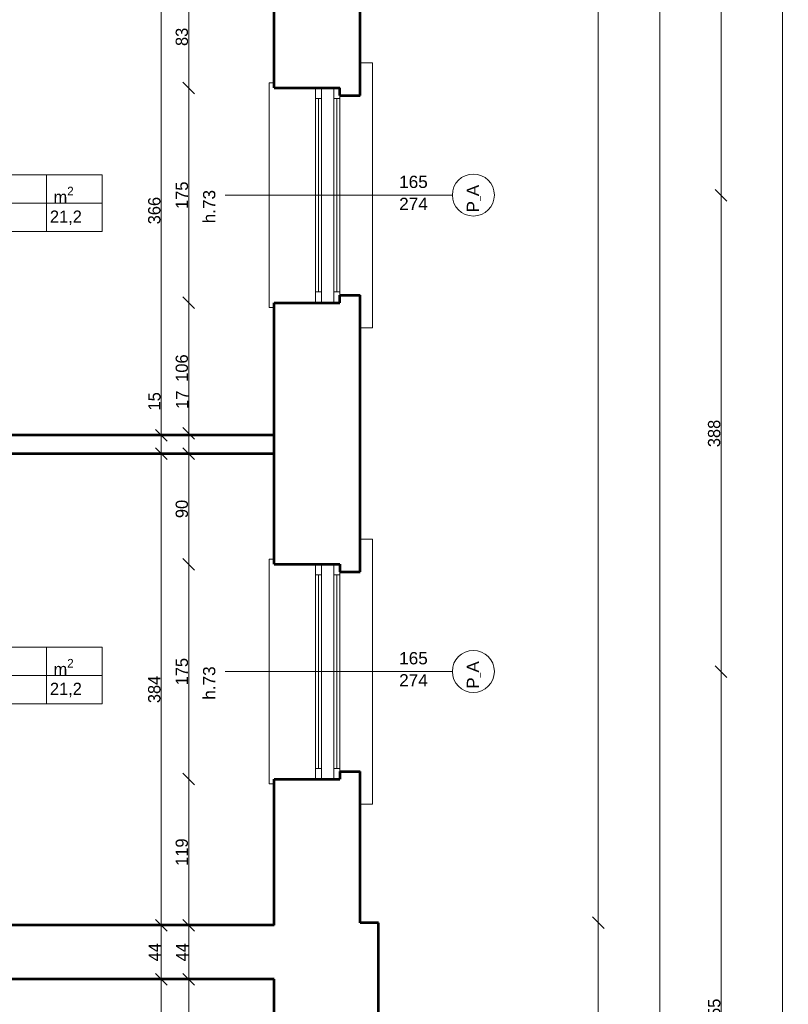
# Model space of a CAD drawing. Header units: inches. Extents: x -21887 to 84279, y -131485 to 67836.
# Tile 242 of 256: x 71628 to 77887, y 38926 to 46946. Entities that reach past the tile are written whole.
import ezdxf

# ---------------------------------------------------------------- set-up
doc = ezdxf.new("R2010")
doc.units = ezdxf.units.IN
doc.header["$MEASUREMENT"] = 0
doc.layers.get('0').update_dxf_attribs({"lineweight": 13})
doc.layers.get('Defpoints').update_dxf_attribs({"lineweight": 13})
for name, color, linetype, lineweight in [('AI_MURY', 7, 'Continuous', 53), ('Dimensioning', 7, 'Continuous', 13), ('DRZWI', 7, 'Continuous', 13), ('dzialowki', 7, 'Continuous', 53), ('OPISY TABELKI', 7, 'Continuous', 13)]:
    doc.layers.add(name, color=color, linetype=linetype, lineweight=lineweight)
doc.styles.add('GENERATED_STYLE_7', font='txt')
doc.styles.add('GENERATED_STYLE_9', font='txt')
doc.styles.add('Style-Courier New', font='txt')
doc.dimstyles.new('Dimstyle_4', dxfattribs={"dimtxt": 100, "dimasz": 95, "dimexe": 0, "dimexo": 0, "dimgap": 0.09, "dimtad": 1, "dimdec": 0, "dimlfac": 0.1, "dimzin": 0, "dimdsep": 46, "dimlunit": 5, "dimtxsty": 'GENERATED_STYLE_7', "dimblk": 'ARROWHEAD_6', "dimcen": 0.09, "dimclrd": 161, "dimclre": 161, "dimclrt": 7, "dimadec": 0, "dimazin": 0, "dimtfac": 1, "dimtdec": 0, "dimtmove": 0, "dimatfit": 3, "dimfxl": 0, "dimtolj": 1, "dimtzin": 0, "dimarcsym": 0})

# ---------------------------------------------------------------- blocks, each defined once
blk = doc.blocks.new('ARROWHEAD_6')
at = {"color": 0, "linetype": 'Continuous'}
for p, q in [((0, 0), (-1, 0)), ((-0.5, -0.5), (0.5, 0.5))]:
    blk.add_line(p, q, dxfattribs=at)
blk = doc.blocks.new('*U138')
at = {"layer": 'Defpoints', "color": 0, "linetype": 'Continuous'}
for p in [(72780.3, 39130.7), (72780.3, 39130.7), (72780.3, 33430.7)]:
    blk.add_point(p, dxfattribs=at)
at = {"layer": 'Dimensioning', "color": 161, "linetype": 'Continuous', "lineweight": -2}
blk.add_line((72780.3, 33525.7), (72780.3, 39035.7), dxfattribs=at)
at = {"layer": 'Dimensioning', "color": 161, "linetype": 'Continuous', "lineweight": -2, "xscale": 95, "yscale": 95, "zscale": 95}
for p, rotation in [((72780.3, 39130.7), 90), ((72780.3, 33430.7), 270)]:
    blk.add_blockref('ARROWHEAD_6', p, dxfattribs=dict(at, rotation=rotation))
at = {"layer": 'Dimensioning', "color": 7, "linetype": 'Continuous', "insert": (72724, 36280.7), "char_height": 100, "attachment_point": 5, "rotation": 90, "style": 'GENERATED_STYLE_7'}
blk.add_mtext('570', dxfattribs=at)
blk = doc.blocks.new('*D1814')
at = {"layer": 'Defpoints'}
for p in [(72780.3, 39130.7), (72780.3, 39130.7), (72780.3, 36280.7), (72780.3, 33430.7)]:
    blk.add_point(p, dxfattribs=at)
at = {"layer": 'Dimensioning', "color": 161, "linetype": 'Continuous'}
blk.add_blockref('*U138', (0, 0), dxfattribs=at)
blk = doc.blocks.new('*U139')
at = {"layer": 'Defpoints', "color": 0, "linetype": 'Continuous'}
for p in [(72780.3, 39570.7), (72780.3, 39570.7), (72780.3, 39130.7)]:
    blk.add_point(p, dxfattribs=at)
at = {"layer": 'Dimensioning', "color": 161, "linetype": 'Continuous', "lineweight": -2}
blk.add_line((72780.3, 39225.7), (72780.3, 39475.7), dxfattribs=at)
at = {"layer": 'Dimensioning', "color": 161, "linetype": 'Continuous', "lineweight": -2, "xscale": 95, "yscale": 95, "zscale": 95}
for p, rotation in [((72780.3, 39570.7), 90), ((72780.3, 39130.7), 270)]:
    blk.add_blockref('ARROWHEAD_6', p, dxfattribs=dict(at, rotation=rotation))
at = {"layer": 'Dimensioning', "color": 7, "linetype": 'Continuous', "insert": (72726.5, 39350.7), "char_height": 100, "attachment_point": 5, "rotation": 90, "style": 'GENERATED_STYLE_7'}
blk.add_mtext('44', dxfattribs=at)
blk = doc.blocks.new('*D1815')
at = {"layer": 'Defpoints'}
for p in [(72780.3, 39570.7), (72780.3, 39570.7), (72780.3, 39350.7), (72780.3, 39130.7)]:
    blk.add_point(p, dxfattribs=at)
at = {"layer": 'Dimensioning', "color": 161, "linetype": 'Continuous'}
blk.add_blockref('*U139', (0, 0), dxfattribs=at)
blk = doc.blocks.new('*U140')
at = {"layer": 'Defpoints', "color": 0, "linetype": 'Continuous'}
for p in [(72780.3, 43410.7), (72780.3, 43410.7), (72780.3, 39570.7)]:
    blk.add_point(p, dxfattribs=at)
at = {"layer": 'Dimensioning', "color": 161, "linetype": 'Continuous', "lineweight": -2}
blk.add_line((72780.3, 39665.7), (72780.3, 43315.7), dxfattribs=at)
at = {"layer": 'Dimensioning', "color": 161, "linetype": 'Continuous', "lineweight": -2, "xscale": 95, "yscale": 95, "zscale": 95}
for p, rotation in [((72780.3, 43410.7), 90), ((72780.3, 39570.7), 270)]:
    blk.add_blockref('ARROWHEAD_6', p, dxfattribs=dict(at, rotation=rotation))
at = {"layer": 'Dimensioning', "color": 7, "linetype": 'Continuous', "insert": (72724, 41490.7), "char_height": 100, "attachment_point": 5, "rotation": 90, "style": 'GENERATED_STYLE_7'}
blk.add_mtext('384', dxfattribs=at)
blk = doc.blocks.new('*D1816')
at = {"layer": 'Defpoints'}
for p in [(72780.3, 43410.7), (72780.3, 43410.7), (72780.3, 41490.7), (72780.3, 39570.7)]:
    blk.add_point(p, dxfattribs=at)
at = {"layer": 'Dimensioning', "color": 161, "linetype": 'Continuous'}
blk.add_blockref('*U140', (0, 0), dxfattribs=at)
blk = doc.blocks.new('*U141')
at = {"layer": 'Defpoints', "color": 0, "linetype": 'Continuous'}
for p in [(72780.3, 43560.7), (72780.3, 43560.7), (72780.3, 43410.7)]:
    blk.add_point(p, dxfattribs=at)
at = {"layer": 'Dimensioning', "color": 161, "linetype": 'Continuous', "lineweight": -2}
for p, q in [((72780.3, 43655.7), (72780.3, 43924.1)), ((72780.3, 43410.7), (72780.3, 43560.7)), ((72780.3, 43315.7), (72780.3, 43220.7))]:
    blk.add_line(p, q, dxfattribs=at)
at = {"layer": 'Dimensioning', "color": 161, "linetype": 'Continuous', "lineweight": -2, "xscale": 95, "yscale": 95, "zscale": 95}
for p, rotation in [((72780.3, 43560.7), 270), ((72780.3, 43410.7), 90)]:
    blk.add_blockref('ARROWHEAD_6', p, dxfattribs=dict(at, rotation=rotation))
at = {"layer": 'Dimensioning', "color": 7, "linetype": 'Continuous', "insert": (72724.5, 43837.4), "char_height": 100, "attachment_point": 5, "rotation": 90, "style": 'GENERATED_STYLE_7'}
blk.add_mtext('15', dxfattribs=at)
blk = doc.blocks.new('*D1817')
at = {"layer": 'Defpoints'}
for p in [(72780.3, 43837.4), (72780.3, 43560.7), (72780.3, 43560.7), (72780.3, 43410.7)]:
    blk.add_point(p, dxfattribs=at)
at = {"layer": 'Dimensioning', "color": 161, "linetype": 'Continuous'}
blk.add_blockref('*U141', (0, 0), dxfattribs=at)
blk = doc.blocks.new('*U142')
at = {"layer": 'Defpoints', "color": 0, "linetype": 'Continuous'}
for p in [(72780.3, 47220.7), (72780.3, 47220.7), (72780.3, 43560.7)]:
    blk.add_point(p, dxfattribs=at)
at = {"layer": 'Dimensioning', "color": 161, "linetype": 'Continuous', "lineweight": -2}
blk.add_line((72780.3, 43655.7), (72780.3, 47125.7), dxfattribs=at)
at = {"layer": 'Dimensioning', "color": 161, "linetype": 'Continuous', "lineweight": -2, "xscale": 95, "yscale": 95, "zscale": 95}
for p, rotation in [((72780.3, 47220.7), 90), ((72780.3, 43560.7), 270)]:
    blk.add_blockref('ARROWHEAD_6', p, dxfattribs=dict(at, rotation=rotation))
at = {"layer": 'Dimensioning', "color": 7, "linetype": 'Continuous', "insert": (72724, 45390.7), "char_height": 100, "attachment_point": 5, "rotation": 90, "style": 'GENERATED_STYLE_7'}
blk.add_mtext('366', dxfattribs=at)
blk = doc.blocks.new('*D1818')
at = {"layer": 'Defpoints'}
for p in [(72780.3, 47220.7), (72780.3, 47220.7), (72780.3, 45390.7), (72780.3, 43560.7)]:
    blk.add_point(p, dxfattribs=at)
at = {"layer": 'Dimensioning', "color": 161, "linetype": 'Continuous'}
blk.add_blockref('*U142', (0, 0), dxfattribs=at)
blk = doc.blocks.new('*U57')
at = {"layer": 'Defpoints', "color": 0, "linetype": 'Continuous'}
for p in [(71738, 39590.7), (76339.4, 39590.7), (71738, 37590.7)]:
    blk.add_point(p, dxfattribs=at)
at = {"layer": 'Dimensioning', "color": 161, "linetype": 'Continuous', "lineweight": -2}
for p, q in [((76339.2, 39590.7), (76339.4, 39590.7)), ((76339.4, 37685.7), (76339.4, 39495.7)), ((76339.2, 37590.7), (76339.4, 37590.7))]:
    blk.add_line(p, q, dxfattribs=at)
at = {"layer": 'Dimensioning', "color": 161, "linetype": 'Continuous', "lineweight": -2, "xscale": 95, "yscale": 95, "zscale": 95}
for p, rotation in [((76339.4, 39590.7), 90), ((76339.4, 37590.7), 270)]:
    blk.add_blockref('ARROWHEAD_6', p, dxfattribs=dict(at, rotation=rotation))
at = {"layer": 'Dimensioning', "color": 7, "linetype": 'Continuous', "insert": (76283.1, 38590.7), "char_height": 100, "attachment_point": 5, "rotation": 90, "style": 'GENERATED_STYLE_7'}
blk.add_mtext('200', dxfattribs=at)
blk = doc.blocks.new('*D2224')
at = {"layer": 'Defpoints'}
for p in [(71738, 39590.7), (76339.4, 39590.7), (76339.4, 38590.7), (71738, 37590.7)]:
    blk.add_point(p, dxfattribs=at)
at = {"layer": 'Dimensioning', "color": 161, "linetype": 'Continuous'}
blk.add_blockref('*U57', (0, 0), dxfattribs=at)
blk = doc.blocks.new('*U58')
at = {"layer": 'Defpoints', "color": 0, "linetype": 'Continuous'}
for p in [(71738, 55320.7), (76339.4, 55320.7), (71738, 39590.7)]:
    blk.add_point(p, dxfattribs=at)
at = {"layer": 'Dimensioning', "color": 161, "linetype": 'Continuous', "lineweight": -2}
for p, q in [((76339.2, 55320.7), (76339.4, 55320.7)), ((76339.4, 39685.7), (76339.4, 55225.7)), ((76339.2, 39590.7), (76339.4, 39590.7))]:
    blk.add_line(p, q, dxfattribs=at)
at = {"layer": 'Dimensioning', "color": 161, "linetype": 'Continuous', "lineweight": -2, "xscale": 95, "yscale": 95, "zscale": 95}
for p, rotation in [((76339.4, 55320.7), 90), ((76339.4, 39590.7), 270)]:
    blk.add_blockref('ARROWHEAD_6', p, dxfattribs=dict(at, rotation=rotation))
at = {"layer": 'Dimensioning', "color": 7, "linetype": 'Continuous', "insert": (76283.1, 47455.7), "char_height": 100, "attachment_point": 5, "rotation": 90, "style": 'GENERATED_STYLE_7'}
blk.add_mtext('1573', dxfattribs=at)
blk = doc.blocks.new('*D2225')
at = {"layer": 'Defpoints'}
for p in [(71738, 55320.7), (76339.4, 55320.7), (76339.4, 47455.7), (71738, 39590.7)]:
    blk.add_point(p, dxfattribs=at)
at = {"layer": 'Dimensioning', "color": 161, "linetype": 'Continuous'}
blk.add_blockref('*U58', (0, 0), dxfattribs=at)
blk = doc.blocks.new('*U66')
at = {"layer": 'Defpoints', "color": 0, "linetype": 'Continuous'}
for p in [(71738, 62330.7), (76839.4, 62330.7), (71738, 32580.7)]:
    blk.add_point(p, dxfattribs=at)
at = {"layer": 'Dimensioning', "color": 161, "linetype": 'Continuous', "lineweight": -2}
for p, q in [((76839.2, 62330.7), (76839.4, 62330.7)), ((76839.4, 32675.7), (76839.4, 62235.7)), ((76839.2, 32580.7), (76839.4, 32580.7))]:
    blk.add_line(p, q, dxfattribs=at)
at = {"layer": 'Dimensioning', "color": 161, "linetype": 'Continuous', "lineweight": -2, "xscale": 95, "yscale": 95, "zscale": 95}
for p, rotation in [((76839.4, 62330.7), 90), ((76839.4, 32580.7), 270)]:
    blk.add_blockref('ARROWHEAD_6', p, dxfattribs=dict(at, rotation=rotation))
at = {"layer": 'Dimensioning', "color": 7, "linetype": 'Continuous', "insert": (76783.1, 47455.7), "char_height": 100, "attachment_point": 5, "rotation": 90, "style": 'GENERATED_STYLE_7'}
blk.add_mtext('2975', dxfattribs=at)
blk = doc.blocks.new('*D2233')
at = {"layer": 'Defpoints'}
for p in [(71738, 62330.7), (76839.4, 62330.7), (76839.4, 47455.7), (71738, 32580.7)]:
    blk.add_point(p, dxfattribs=at)
at = {"layer": 'Dimensioning', "color": 161, "linetype": 'Continuous'}
blk.add_blockref('*U66', (0, 0), dxfattribs=at)
blk = doc.blocks.new('*U91')
at = {"layer": 'Defpoints', "color": 0, "linetype": 'Continuous'}
for p in [(71688, 41635.7), (77339.4, 41635.7), (71788, 36085.7)]:
    blk.add_point(p, dxfattribs=at)
at = {"layer": 'Dimensioning', "color": 161, "linetype": 'Continuous', "lineweight": -2}
for p, q in [((77339.2, 41635.7), (77339.4, 41635.7)), ((77339.4, 36180.7), (77339.4, 41540.7)), ((77339.2, 36085.7), (77339.4, 36085.7))]:
    blk.add_line(p, q, dxfattribs=at)
at = {"layer": 'Dimensioning', "color": 161, "linetype": 'Continuous', "lineweight": -2, "xscale": 95, "yscale": 95, "zscale": 95}
for p, rotation in [((77339.4, 41635.7), 90), ((77339.4, 36085.7), 270)]:
    blk.add_blockref('ARROWHEAD_6', p, dxfattribs=dict(at, rotation=rotation))
at = {"layer": 'Dimensioning', "color": 7, "linetype": 'Continuous', "insert": (77284.4, 38860.7), "char_height": 100, "attachment_point": 5, "rotation": 90, "style": 'GENERATED_STYLE_7'}
blk.add_mtext('555', dxfattribs=at)
blk = doc.blocks.new('*D2258')
at = {"layer": 'Defpoints'}
for p in [(71688, 41635.7), (77339.4, 41635.7), (77339.4, 38860.7), (71788, 36085.7)]:
    blk.add_point(p, dxfattribs=at)
at = {"layer": 'Dimensioning', "color": 161, "linetype": 'Continuous'}
blk.add_blockref('*U91', (0, 0), dxfattribs=at)
blk = doc.blocks.new('*U92')
at = {"layer": 'Defpoints', "color": 0, "linetype": 'Continuous'}
for p in [(71688, 45515.7), (77339.4, 45515.7), (71688, 41635.7)]:
    blk.add_point(p, dxfattribs=at)
at = {"layer": 'Dimensioning', "color": 161, "linetype": 'Continuous', "lineweight": -2}
for p, q in [((77339.2, 45515.7), (77339.4, 45515.7)), ((77339.4, 41730.7), (77339.4, 45420.7)), ((77339.2, 41635.7), (77339.4, 41635.7))]:
    blk.add_line(p, q, dxfattribs=at)
at = {"layer": 'Dimensioning', "color": 161, "linetype": 'Continuous', "lineweight": -2, "xscale": 95, "yscale": 95, "zscale": 95}
for p, rotation in [((77339.4, 45515.7), 90), ((77339.4, 41635.7), 270)]:
    blk.add_blockref('ARROWHEAD_6', p, dxfattribs=dict(at, rotation=rotation))
at = {"layer": 'Dimensioning', "color": 7, "linetype": 'Continuous', "insert": (77283.1, 43575.7), "char_height": 100, "attachment_point": 5, "rotation": 90, "style": 'GENERATED_STYLE_7'}
blk.add_mtext('388', dxfattribs=at)
blk = doc.blocks.new('*D2259')
at = {"layer": 'Defpoints'}
for p in [(71688, 45515.7), (77339.4, 45515.7), (77339.4, 43575.7), (71688, 41635.7)]:
    blk.add_point(p, dxfattribs=at)
at = {"layer": 'Dimensioning', "color": 161, "linetype": 'Continuous'}
blk.add_blockref('*U92', (0, 0), dxfattribs=at)
blk = doc.blocks.new('*U93')
at = {"layer": 'Defpoints', "color": 0, "linetype": 'Continuous'}
for p in [(71688, 49395.7), (77339.4, 49395.7), (71688, 45515.7)]:
    blk.add_point(p, dxfattribs=at)
at = {"layer": 'Dimensioning', "color": 161, "linetype": 'Continuous', "lineweight": -2}
for p, q in [((77339.2, 49395.7), (77339.4, 49395.7)), ((77339.4, 45610.7), (77339.4, 49300.7)), ((77339.2, 45515.7), (77339.4, 45515.7))]:
    blk.add_line(p, q, dxfattribs=at)
at = {"layer": 'Dimensioning', "color": 161, "linetype": 'Continuous', "lineweight": -2, "xscale": 95, "yscale": 95, "zscale": 95}
for p, rotation in [((77339.4, 49395.7), 90), ((77339.4, 45515.7), 270)]:
    blk.add_blockref('ARROWHEAD_6', p, dxfattribs=dict(at, rotation=rotation))
at = {"layer": 'Dimensioning', "color": 7, "linetype": 'Continuous', "insert": (77283.1, 47455.7), "char_height": 100, "attachment_point": 5, "rotation": 90, "style": 'GENERATED_STYLE_7'}
blk.add_mtext('388', dxfattribs=at)
blk = doc.blocks.new('*D2260')
at = {"layer": 'Defpoints'}
for p in [(71688, 49395.7), (77339.4, 49395.7), (77339.4, 47455.7), (71688, 45515.7)]:
    blk.add_point(p, dxfattribs=at)
at = {"layer": 'Dimensioning', "color": 161, "linetype": 'Continuous'}
blk.add_blockref('*U93', (0, 0), dxfattribs=at)
blk = doc.blocks.new('*U97')
at = {"layer": 'Defpoints', "color": 0, "linetype": 'Continuous'}
for p in [(71738, 62330.7), (77839.4, 62330.7), (71738, -43809.3)]:
    blk.add_point(p, dxfattribs=at)
at = {"layer": 'Dimensioning', "color": 161, "linetype": 'Continuous', "lineweight": -2}
for p, q in [((77839.2, 62330.7), (77839.4, 62330.7)), ((77839.4, -43714.3), (77839.4, 62235.7)), ((77839.2, -43809.3), (77839.4, -43809.3))]:
    blk.add_line(p, q, dxfattribs=at)
at = {"layer": 'Dimensioning', "color": 161, "linetype": 'Continuous', "lineweight": -2, "xscale": 95, "yscale": 95, "zscale": 95}
for p, rotation in [((77839.4, 62330.7), 90), ((77839.4, -43809.3), 270)]:
    blk.add_blockref('ARROWHEAD_6', p, dxfattribs=dict(at, rotation=rotation))
at = {"layer": 'Dimensioning', "color": 7, "linetype": 'Continuous', "insert": (77783.1, 9260.7), "char_height": 100, "attachment_point": 5, "rotation": 90, "style": 'GENERATED_STYLE_7'}
blk.add_mtext('10614', dxfattribs=at)
blk = doc.blocks.new('*D2264')
at = {"layer": 'Defpoints'}
for p in [(71738, 62330.7), (77839.4, 62330.7), (77839.4, 9260.7), (71738, -43809.3)]:
    blk.add_point(p, dxfattribs=at)
at = {"layer": 'Dimensioning', "color": 161, "linetype": 'Continuous'}
blk.add_blockref('*U97', (0, 0), dxfattribs=at)
blk = doc.blocks.new('*U549')
at = {"layer": 'Defpoints', "color": 0, "linetype": 'Continuous'}
for p in [(73004.6, 39130.7), (73700.5, 39130.7), (74330.5, 36960.7)]:
    blk.add_point(p, dxfattribs=at)
at = {"layer": 'Dimensioning', "color": 161, "linetype": 'Continuous', "lineweight": -2}
for p, q in [((73004.8, 39130.7), (73004.6, 39130.7)), ((73004.6, 37055.7), (73004.6, 39035.7)), ((73004.8, 36960.7), (73004.6, 36960.7))]:
    blk.add_line(p, q, dxfattribs=at)
at = {"layer": 'Dimensioning', "color": 161, "linetype": 'Continuous', "lineweight": -2, "xscale": 95, "yscale": 95, "zscale": 95}
for p, rotation in [((73004.6, 39130.7), 90), ((73004.6, 36960.7), 270)]:
    blk.add_blockref('ARROWHEAD_6', p, dxfattribs=dict(at, rotation=rotation))
at = {"layer": 'Dimensioning', "color": 7, "linetype": 'Continuous', "insert": (72949.5, 38045.7), "char_height": 100, "attachment_point": 5, "rotation": 90, "style": 'GENERATED_STYLE_7'}
blk.add_mtext('217', dxfattribs=at)
blk = doc.blocks.new('*D2773')
at = {"layer": 'Defpoints'}
for p in [(73004.6, 39130.7), (73700.5, 39130.7), (73004.6, 38045.7), (74330.5, 36960.7)]:
    blk.add_point(p, dxfattribs=at)
at = {"layer": 'Dimensioning', "color": 161, "linetype": 'Continuous'}
blk.add_blockref('*U549', (0, 0), dxfattribs=at)
blk = doc.blocks.new('*U550')
at = {"layer": 'Defpoints', "color": 0, "linetype": 'Continuous'}
for p in [(73004.6, 39570.7), (73700.5, 39570.7), (73700.5, 39130.7)]:
    blk.add_point(p, dxfattribs=at)
at = {"layer": 'Dimensioning', "color": 161, "linetype": 'Continuous', "lineweight": -2}
for p, q in [((73004.8, 39570.7), (73004.6, 39570.7)), ((73004.6, 39225.7), (73004.6, 39475.7)), ((73004.8, 39130.7), (73004.6, 39130.7))]:
    blk.add_line(p, q, dxfattribs=at)
at = {"layer": 'Dimensioning', "color": 161, "linetype": 'Continuous', "lineweight": -2, "xscale": 95, "yscale": 95, "zscale": 95}
for p, rotation in [((73004.6, 39570.7), 90), ((73004.6, 39130.7), 270)]:
    blk.add_blockref('ARROWHEAD_6', p, dxfattribs=dict(at, rotation=rotation))
at = {"layer": 'Dimensioning', "color": 7, "linetype": 'Continuous', "insert": (72950.9, 39350.7), "char_height": 100, "attachment_point": 5, "rotation": 90, "style": 'GENERATED_STYLE_7'}
blk.add_mtext('44', dxfattribs=at)
blk = doc.blocks.new('*D2774')
at = {"layer": 'Defpoints'}
for p in [(73004.6, 39570.7), (73700.5, 39570.7), (73004.6, 39350.7), (73700.5, 39130.7)]:
    blk.add_point(p, dxfattribs=at)
at = {"layer": 'Dimensioning', "color": 161, "linetype": 'Continuous'}
blk.add_blockref('*U550', (0, 0), dxfattribs=at)
blk = doc.blocks.new('*U551')
at = {"layer": 'Defpoints', "color": 0, "linetype": 'Continuous'}
for p in [(73004.6, 40760.7), (74235.5, 40760.7), (73700.5, 39570.7)]:
    blk.add_point(p, dxfattribs=at)
at = {"layer": 'Dimensioning', "color": 161, "linetype": 'Continuous', "lineweight": -2}
for p, q in [((73004.8, 40760.7), (73004.6, 40760.7)), ((73004.6, 39665.7), (73004.6, 40665.7)), ((73004.8, 39570.7), (73004.6, 39570.7))]:
    blk.add_line(p, q, dxfattribs=at)
at = {"layer": 'Dimensioning', "color": 161, "linetype": 'Continuous', "lineweight": -2, "xscale": 95, "yscale": 95, "zscale": 95}
for p, rotation in [((73004.6, 40760.7), 90), ((73004.6, 39570.7), 270)]:
    blk.add_blockref('ARROWHEAD_6', p, dxfattribs=dict(at, rotation=rotation))
at = {"layer": 'Dimensioning', "color": 7, "linetype": 'Continuous', "insert": (72948.3, 40165.7), "char_height": 100, "attachment_point": 5, "rotation": 90, "style": 'GENERATED_STYLE_7'}
blk.add_mtext('119', dxfattribs=at)
blk = doc.blocks.new('*D2775')
at = {"layer": 'Defpoints'}
for p in [(73004.6, 40760.7), (74235.5, 40760.7), (73004.6, 40165.7), (73700.5, 39570.7)]:
    blk.add_point(p, dxfattribs=at)
at = {"layer": 'Dimensioning', "color": 161, "linetype": 'Continuous'}
blk.add_blockref('*U551', (0, 0), dxfattribs=at)
blk = doc.blocks.new('*U552')
at = {"layer": 'Defpoints', "color": 0, "linetype": 'Continuous'}
for p in [(73004.6, 42510.7), (74235.5, 42510.7), (74235.5, 40760.7)]:
    blk.add_point(p, dxfattribs=at)
at = {"layer": 'Dimensioning', "color": 161, "linetype": 'Continuous', "lineweight": -2}
for p, q in [((73004.8, 42510.7), (73004.6, 42510.7)), ((73004.6, 40855.7), (73004.6, 42415.7)), ((73004.8, 40760.7), (73004.6, 40760.7))]:
    blk.add_line(p, q, dxfattribs=at)
at = {"layer": 'Dimensioning', "color": 161, "linetype": 'Continuous', "lineweight": -2, "xscale": 95, "yscale": 95, "zscale": 95}
for p, rotation in [((73004.6, 42510.7), 90), ((73004.6, 40760.7), 270)]:
    blk.add_blockref('ARROWHEAD_6', p, dxfattribs=dict(at, rotation=rotation))
at = {"layer": 'Dimensioning', "color": 7, "linetype": 'Continuous', "insert": (72948.9, 41635.7), "char_height": 100, "attachment_point": 5, "rotation": 90, "style": 'GENERATED_STYLE_7'}
blk.add_mtext('175', dxfattribs=at)
blk = doc.blocks.new('*D2776')
at = {"layer": 'Defpoints'}
for p in [(73004.6, 42510.7), (74235.5, 42510.7), (73004.6, 41635.7), (74235.5, 40760.7)]:
    blk.add_point(p, dxfattribs=at)
at = {"layer": 'Dimensioning', "color": 161, "linetype": 'Continuous'}
blk.add_blockref('*U552', (0, 0), dxfattribs=at)
blk = doc.blocks.new('*U553')
at = {"layer": 'Defpoints', "color": 0, "linetype": 'Continuous'}
for p in [(73004.6, 43410.7), (73700.5, 43410.7), (74235.5, 42510.7)]:
    blk.add_point(p, dxfattribs=at)
at = {"layer": 'Dimensioning', "color": 161, "linetype": 'Continuous', "lineweight": -2}
for p, q in [((73004.8, 43410.7), (73004.6, 43410.7)), ((73004.6, 42605.7), (73004.6, 43315.7)), ((73004.8, 42510.7), (73004.6, 42510.7))]:
    blk.add_line(p, q, dxfattribs=at)
at = {"layer": 'Dimensioning', "color": 161, "linetype": 'Continuous', "lineweight": -2, "xscale": 95, "yscale": 95, "zscale": 95}
for p, rotation in [((73004.6, 43410.7), 90), ((73004.6, 42510.7), 270)]:
    blk.add_blockref('ARROWHEAD_6', p, dxfattribs=dict(at, rotation=rotation))
at = {"layer": 'Dimensioning', "color": 7, "linetype": 'Continuous', "insert": (72948.3, 42960.7), "char_height": 100, "attachment_point": 5, "rotation": 90, "style": 'GENERATED_STYLE_7'}
blk.add_mtext('90', dxfattribs=at)
blk = doc.blocks.new('*D2777')
at = {"layer": 'Defpoints'}
for p in [(73004.6, 43410.7), (73700.5, 43410.7), (73004.6, 42960.7), (74235.5, 42510.7)]:
    blk.add_point(p, dxfattribs=at)
at = {"layer": 'Dimensioning', "color": 161, "linetype": 'Continuous'}
blk.add_blockref('*U553', (0, 0), dxfattribs=at)
blk = doc.blocks.new('*U554')
at = {"layer": 'Defpoints', "color": 0, "linetype": 'Continuous'}
for p in [(73004.6, 43575.7), (73700.5, 43575.7), (73700.5, 43410.7)]:
    blk.add_point(p, dxfattribs=at)
at = {"layer": 'Dimensioning', "color": 161, "linetype": 'Continuous', "lineweight": -2}
for p, q in [((73004.6, 43670.7), (73004.6, 43935.4)), ((73004.8, 43575.7), (73004.6, 43575.7)), ((73004.6, 43410.7), (73004.6, 43575.7)), ((73004.8, 43410.7), (73004.6, 43410.7)), ((73004.6, 43315.7), (73004.6, 43220.7))]:
    blk.add_line(p, q, dxfattribs=at)
at = {"layer": 'Dimensioning', "color": 161, "linetype": 'Continuous', "lineweight": -2, "xscale": 95, "yscale": 95, "zscale": 95}
for p, rotation in [((73004.6, 43575.7), 270), ((73004.6, 43410.7), 90)]:
    blk.add_blockref('ARROWHEAD_6', p, dxfattribs=dict(at, rotation=rotation))
at = {"layer": 'Dimensioning', "color": 7, "linetype": 'Continuous', "insert": (72950.1, 43850.5), "char_height": 100, "attachment_point": 5, "rotation": 90, "style": 'GENERATED_STYLE_7'}
blk.add_mtext('17', dxfattribs=at)
blk = doc.blocks.new('*D2778')
at = {"layer": 'Defpoints'}
for p in [(73004.6, 43850.5), (73004.6, 43575.7), (73700.5, 43575.7), (73700.5, 43410.7)]:
    blk.add_point(p, dxfattribs=at)
at = {"layer": 'Dimensioning', "color": 161, "linetype": 'Continuous'}
blk.add_blockref('*U554', (0, 0), dxfattribs=at)
blk = doc.blocks.new('*U555')
at = {"layer": 'Defpoints', "color": 0, "linetype": 'Continuous'}
for p in [(73004.6, 44640.7), (74235.5, 44640.7), (73700.5, 43575.7)]:
    blk.add_point(p, dxfattribs=at)
at = {"layer": 'Dimensioning', "color": 161, "linetype": 'Continuous', "lineweight": -2}
for p, q in [((73004.8, 44640.7), (73004.6, 44640.7)), ((73004.6, 43670.7), (73004.6, 44545.7)), ((73004.8, 43575.7), (73004.6, 43575.7))]:
    blk.add_line(p, q, dxfattribs=at)
at = {"layer": 'Dimensioning', "color": 161, "linetype": 'Continuous', "lineweight": -2, "xscale": 95, "yscale": 95, "zscale": 95}
for p, rotation in [((73004.6, 44640.7), 90), ((73004.6, 43575.7), 270)]:
    blk.add_blockref('ARROWHEAD_6', p, dxfattribs=dict(at, rotation=rotation))
at = {"layer": 'Dimensioning', "color": 7, "linetype": 'Continuous', "insert": (72948.3, 44108.2), "char_height": 100, "attachment_point": 5, "rotation": 90, "style": 'GENERATED_STYLE_7'}
blk.add_mtext('106', dxfattribs=at)
blk = doc.blocks.new('*D2779')
at = {"layer": 'Defpoints'}
for p in [(73004.6, 44640.7), (74235.5, 44640.7), (73004.6, 44108.2), (73700.5, 43575.7)]:
    blk.add_point(p, dxfattribs=at)
at = {"layer": 'Dimensioning', "color": 161, "linetype": 'Continuous'}
blk.add_blockref('*U555', (0, 0), dxfattribs=at)
blk = doc.blocks.new('*U556')
at = {"layer": 'Defpoints', "color": 0, "linetype": 'Continuous'}
for p in [(73004.6, 46390.7), (74235.5, 46390.7), (74235.5, 44640.7)]:
    blk.add_point(p, dxfattribs=at)
at = {"layer": 'Dimensioning', "color": 161, "linetype": 'Continuous', "lineweight": -2}
for p, q in [((73004.8, 46390.7), (73004.6, 46390.7)), ((73004.6, 44735.7), (73004.6, 46295.7)), ((73004.8, 44640.7), (73004.6, 44640.7))]:
    blk.add_line(p, q, dxfattribs=at)
at = {"layer": 'Dimensioning', "color": 161, "linetype": 'Continuous', "lineweight": -2, "xscale": 95, "yscale": 95, "zscale": 95}
for p, rotation in [((73004.6, 46390.7), 90), ((73004.6, 44640.7), 270)]:
    blk.add_blockref('ARROWHEAD_6', p, dxfattribs=dict(at, rotation=rotation))
at = {"layer": 'Dimensioning', "color": 7, "linetype": 'Continuous', "insert": (72948.9, 45515.7), "char_height": 100, "attachment_point": 5, "rotation": 90, "style": 'GENERATED_STYLE_7'}
blk.add_mtext('175', dxfattribs=at)
blk = doc.blocks.new('*D2780')
at = {"layer": 'Defpoints'}
for p in [(73004.6, 46390.7), (74235.5, 46390.7), (73004.6, 45515.7), (74235.5, 44640.7)]:
    blk.add_point(p, dxfattribs=at)
at = {"layer": 'Dimensioning', "color": 161, "linetype": 'Continuous'}
blk.add_blockref('*U556', (0, 0), dxfattribs=at)
blk = doc.blocks.new('*U557')
at = {"layer": 'Defpoints', "color": 0, "linetype": 'Continuous'}
for p in [(73004.6, 47220.7), (73700.5, 47220.7), (74235.5, 46390.7)]:
    blk.add_point(p, dxfattribs=at)
at = {"layer": 'Dimensioning', "color": 161, "linetype": 'Continuous', "lineweight": -2}
for p, q in [((73004.8, 47220.7), (73004.6, 47220.7)), ((73004.6, 46485.7), (73004.6, 47125.7)), ((73004.8, 46390.7), (73004.6, 46390.7))]:
    blk.add_line(p, q, dxfattribs=at)
at = {"layer": 'Dimensioning', "color": 161, "linetype": 'Continuous', "lineweight": -2, "xscale": 95, "yscale": 95, "zscale": 95}
for p, rotation in [((73004.6, 47220.7), 90), ((73004.6, 46390.7), 270)]:
    blk.add_blockref('ARROWHEAD_6', p, dxfattribs=dict(at, rotation=rotation))
at = {"layer": 'Dimensioning', "color": 7, "linetype": 'Continuous', "insert": (72948.3, 46805.7), "char_height": 100, "attachment_point": 5, "rotation": 90, "style": 'GENERATED_STYLE_7'}
blk.add_mtext('83', dxfattribs=at)
blk = doc.blocks.new('*D2781')
at = {"layer": 'Defpoints'}
for p in [(73004.6, 47220.7), (73700.5, 47220.7), (73004.6, 46805.7), (74235.5, 46390.7)]:
    blk.add_point(p, dxfattribs=at)
at = {"layer": 'Dimensioning', "color": 161, "linetype": 'Continuous'}
blk.add_blockref('*U557', (0, 0), dxfattribs=at)

msp = doc.modelspace()

# ---------------------------------------------------------------- linework, layer by layer
at = {"layer": 'AI_MURY', "color": 7, "linetype": 'Continuous'}
for p, q in [((73700.5, 46390.7), (73700.5, 48520.7)), ((74400.5, 46328.2), (74400.5, 48583.2)), ((73700.5, 46390.7), (74235.5, 46390.7)), ((74235.5, 46328.2), (74235.5, 46390.7)), ((74235.5, 46328.2), (74400.5, 46328.2)), ((74235.5, 44703.2), (74400.5, 44703.2)), ((74235.5, 44640.7), (74235.5, 44703.2)), ((74400.5, 42448.2), (74400.5, 44703.2)), ((73700.5, 44640.7), (74235.5, 44640.7)), ((73700.5, 42510.7), (73700.5, 44640.7)), ((73700.5, 42510.7), (74235.5, 42510.7)), ((74235.5, 42510.7), (74235.5, 42448.2)), ((74235.5, 42448.2), (74400.5, 42448.2)), ((74235.5, 40823.2), (74400.5, 40823.2)), ((74235.5, 40823.2), (74235.5, 40760.7)), ((74400.5, 39590.7), (74400.5, 40823.2)), ((73700.5, 40760.7), (74235.5, 40760.7)), ((73700.5, 39570.7), (73700.5, 40760.7)), ((73700.5, 39570.7), (69800.5, 39570.7)), ((74550.5, 39590.7), (74400.5, 39590.7)), ((74550.5, 37590.7), (74550.5, 39590.7)), ((73700.5, 39130.7), (69800.5, 39130.7)), ((73700.5, 36960.7), (73700.5, 39130.7))]:
    msp.add_line(p, q, dxfattribs=at)
at = {"layer": 'DRZWI', "color": 251, "linetype": 'Continuous'}
for p, q in [((74500.5, 46594.6), (74400.5, 46594.6)), ((74500.5, 44436.8), (74500.5, 46594.6)), ((73660.5, 44600.7), (73660.5, 46430.7)), ((73700.5, 46430.7), (73660.5, 46430.7)), ((73700.5, 44600.7), (73660.5, 44600.7)), ((74500.5, 44436.8), (74400.5, 44436.8)), ((74500.5, 42714.6), (74400.5, 42714.6)), ((74500.5, 42714.6), (74500.5, 40556.8)), ((73660.5, 42550.7), (73660.5, 40720.7)), ((73700.5, 42550.7), (73660.5, 42550.7)), ((73700.5, 40720.7), (73660.5, 40720.7)), ((74500.5, 40556.8), (74400.5, 40556.8))]:
    msp.add_line(p, q, dxfattribs=at)
at = {"layer": 'DRZWI', "color": 220, "linetype": 'Continuous'}
for p, q in [((74035.5, 46303.2), (74035.5, 46390.7)), ((74085.5, 46303.2), (74085.5, 46390.7)), ((74185.5, 46303.2), (74185.5, 46390.7)), ((74035.5, 46303.2), (74085.5, 46303.2)), ((74035.5, 44728.2), (74035.5, 46303.2)), ((74060.5, 44728.2), (74060.5, 46303.2)), ((74085.5, 44728.2), (74085.5, 46303.2)), ((74185.5, 46303.2), (74235.5, 46303.2)), ((74185.5, 44728.2), (74185.5, 46303.2)), ((74210.5, 44728.2), (74210.5, 46303.2)), ((74235.5, 46303.2), (74235.5, 46328.2)), ((74235.5, 44728.2), (74235.5, 46303.2)), ((75150.9, 45515.7), (73300.1, 45515.7)), ((74035.5, 44728.2), (74035.5, 44640.7)), ((74035.5, 44728.2), (74085.5, 44728.2)), ((74085.5, 44728.2), (74085.5, 44640.7)), ((74185.5, 44728.2), (74185.5, 44640.7)), ((74185.5, 44728.2), (74235.5, 44728.2)), ((74235.5, 44728.2), (74235.5, 44703.2)), ((74035.5, 42423.2), (74035.5, 42510.7)), ((74085.5, 42423.2), (74085.5, 42510.7)), ((74185.5, 42423.2), (74185.5, 42510.7)), ((74035.5, 42423.2), (74085.5, 42423.2)), ((74035.5, 42423.2), (74035.5, 40848.2)), ((74060.5, 42423.2), (74060.5, 40848.2)), ((74085.5, 42423.2), (74085.5, 40848.2)), ((74185.5, 42423.2), (74235.5, 42423.2)), ((74185.5, 42423.2), (74185.5, 40848.2)), ((74210.5, 42423.2), (74210.5, 40848.2)), ((74235.5, 42423.2), (74235.5, 42448.2)), ((74235.5, 42423.2), (74235.5, 40848.2)), ((75150.9, 41635.7), (73300.1, 41635.7)), ((74035.5, 40848.2), (74035.5, 40760.7)), ((74035.5, 40848.2), (74085.5, 40848.2)), ((74085.5, 40848.2), (74085.5, 40760.7)), ((74185.5, 40848.2), (74185.5, 40760.7)), ((74185.5, 40848.2), (74235.5, 40848.2)), ((74235.5, 40848.2), (74235.5, 40823.2))]:
    msp.add_line(p, q, dxfattribs=at)
for centre in [(75322.2, 45517.4), (75322.2, 41637.4)]:
    msp.add_circle(centre, 171.3, dxfattribs=at)
at = {"layer": 'dzialowki', "color": 12, "linetype": 'Continuous'}
for p, q in [((73700.5, 43560.7), (69720.5, 43560.7)), ((73700.5, 43410.7), (69720.5, 43410.7))]:
    msp.add_line(p, q, dxfattribs=at)
at = {"layer": 'OPISY TABELKI', "color": 7, "linetype": 'Continuous'}
for p, q in [((69428.8, 45681.4), (72298.6, 45681.4)), ((71844.5, 45681.4), (71844.5, 45220.6)), ((72298.6, 45681.4), (72298.6, 45220.6)), ((69805.2, 45451), (72298.6, 45451)), ((69428.8, 45220.6), (72298.6, 45220.6)), ((69428.8, 41835.4), (72298.6, 41835.4)), ((71844.5, 41835.4), (71844.5, 41374.6)), ((72298.6, 41835.4), (72298.6, 41374.6)), ((69805.2, 41605), (72298.6, 41605)), ((69428.8, 41374.6), (72298.6, 41374.6))]:
    msp.add_line(p, q, dxfattribs=at)

# ---------------------------------------------------------------- texts
at = {"layer": 'DRZWI', "color": 220, "char_height": 100, "width": 355.178, "attachment_point": 1, "line_spacing_factor": 1.079079, "style": 'GENERATED_STYLE_7'}
for insert in [(74717.8, 45675.1), (74717.8, 41795.1)]:
    msp.add_mtext('\\fArial|b0|i0|c238|p39;165\\P274', dxfattribs=dict(at, insert=insert))
at = {"layer": 'DRZWI', "color": 220, "char_height": 100, "attachment_point": 1, "rotation": 90, "style": 'GENERATED_STYLE_7'}
for s, insert, width in [('\\fArial|b0|i0|c238|p39;h.73', (73120.5, 45287.1), 460.863), ('\\fArial|b0|i0|c238|p39;P\\H50.000000;_\\H100.000000;A', (75268.6, 45375.9), 460.117), ('\\fArial|b0|i0|c238|p39;P\\H50.000000;_\\H100.000000;A', (75268.6, 41495.9), 460.117), ('\\fArial|b0|i0|c238|p39;h.73', (73120.5, 41407.1), 460.863)]:
    msp.add_mtext(s, dxfattribs=dict(at, insert=insert, width=width))
at = {"layer": 'OPISY TABELKI', "color": 7, "char_height": 100, "attachment_point": 1, "style": 'GENERATED_STYLE_9'}
for s, insert, width in [('\\A1;m\\H70.000000;\\S2^  ;', (71903.4, 45585.3), 323.775), ('21,2          ', (71873.6, 45391.5), 424.969), ('\\A1;m\\H70.000000;\\S2^  ;', (71903.4, 41739.3), 323.775), ('21,2          ', (71873.6, 41545.5), 424.969)]:
    msp.add_mtext(s, dxfattribs=dict(at, insert=insert, width=width))

# ---------------------------------------------------------------- dimensions: what is measured, and where the dimension line sits
at = {"layer": 'Dimensioning', "color": 161, "linetype": 'Continuous'}
for base, p1, p2, picture, middle in [((76839.4, 62330.7), (71738, 32580.7), (71738, 62330.7), '*D2233', (76839.4, 47455.7)), ((77839.4, 62330.7), (71738, -43809.3), (71738, 62330.7), '*D2264', (77839.4, 9260.7)), ((76339.4, 55320.7), (71738, 39590.7), (71738, 55320.7), '*D2225', (76339.4, 47455.7)), ((77339.4, 49395.7), (71688, 45515.7), (71688, 49395.7), '*D2260', (77339.4, 47455.7)), ((72780.3, 47220.7), (72780.3, 43560.7), (72780.3, 47220.7), '*D1818', (72780.3, 45390.7)), ((73004.6, 47220.7), (74235.5, 46390.7), (73700.5, 47220.7), '*D2781', (73004.6, 46805.7)), ((73004.6, 46390.7), (74235.5, 44640.7), (74235.5, 46390.7), '*D2780', (73004.6, 45515.7)), ((77339.4, 45515.7), (71688, 41635.7), (71688, 45515.7), '*D2259', (77339.4, 43575.7)), ((73004.6151642, 44640.7131048), (73700.5180538, 43575.7131048), (74235.5180538, 44640.7131048), '*D2779', (73004.6151642, 44108.2131048)), ((72780.3, 43560.7), (72780.3, 43410.7), (72780.3, 43560.7), '*D1817', (72780.3, 43837.4)), ((73004.6151642, 43575.7131048), (73700.5180538, 43410.7131048), (73700.5180538, 43575.7131048), '*D2778', (73004.6151642, 43850.5466945)), ((72780.3, 43410.7), (72780.3, 39570.7), (72780.3, 43410.7), '*D1816', (72780.3, 41490.7)), ((73004.6, 43410.7), (74235.5, 42510.7), (73700.5, 43410.7), '*D2777', (73004.6, 42960.7)), ((73004.6, 42510.7), (74235.5, 40760.7), (74235.5, 42510.7), '*D2776', (73004.6, 41635.7)), ((77339.4, 41635.7), (71788, 36085.7), (71688, 41635.7), '*D2258', (77339.4, 38860.7)), ((73004.6, 40760.7), (73700.5, 39570.7), (74235.5, 40760.7), '*D2775', (73004.6, 40165.7)), ((76339.4, 39590.7), (71738, 37590.7), (71738, 39590.7), '*D2224', (76339.4, 38590.7)), ((72780.3, 39570.7), (72780.3, 39130.7), (72780.3, 39570.7), '*D1815', (72780.3, 39350.7)), ((73004.6, 39570.7), (73700.5, 39130.7), (73700.5, 39570.7), '*D2774', (73004.6, 39350.7)), ((72780.3, 39130.7), (72780.3, 33430.7), (72780.3, 39130.7), '*D1814', (72780.3, 36280.7)), ((73004.6, 39130.7), (74330.5, 36960.7), (73700.5, 39130.7), '*D2773', (73004.6, 38045.7))]:
    dim = msp.add_linear_dim(base=base, p1=p1, p2=p2, angle=90, dimstyle='Dimstyle_4', override={"dimtxsty": 'Style-Courier New', "dimclrd": 0, "dimclre": 161, "dimlwe": 0}, dxfattribs=at)
    dim.commit()
    dim.dimension.update_dxf_attribs({"geometry": picture, "text_midpoint": middle, "dimtype": 128})

doc.saveas('drawing.dxf')
